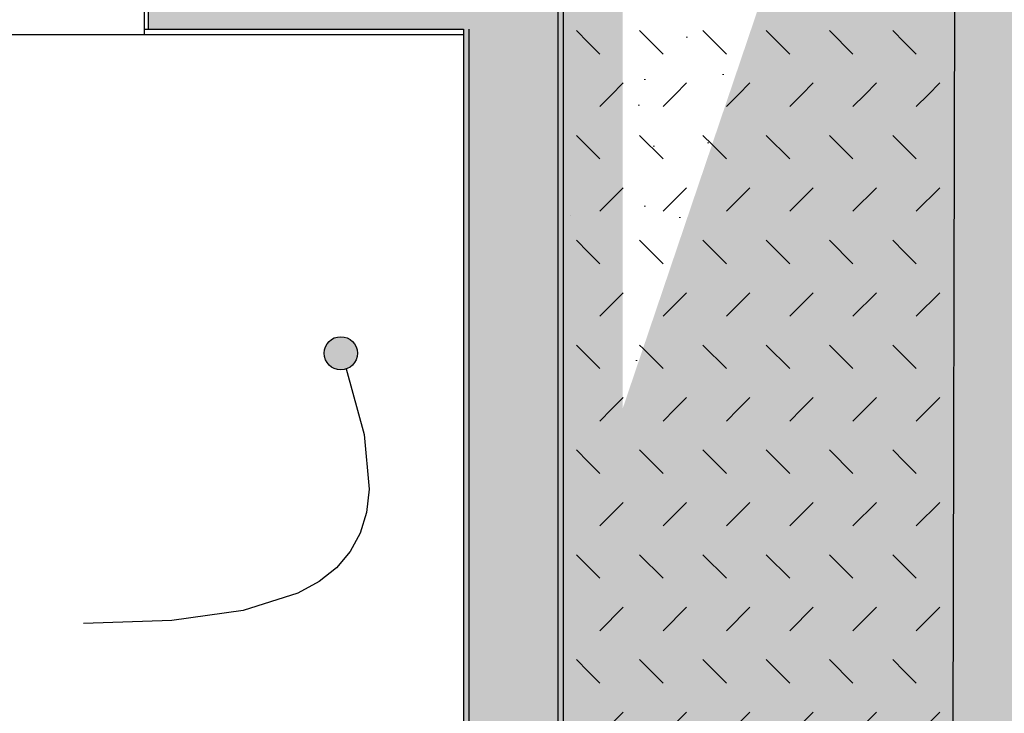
# Model space of a CAD drawing. Header units: millimetres. Extents: x -25478 to 4005, y -8416 to 11348.
# Tile 30 of 256: x -16533 to -15050, y -1927 to -883. Entities that reach past the tile are written whole.
import ezdxf

# ---------------------------------------------------------------- set-up
doc = ezdxf.new("R2010")
doc.units = ezdxf.units.MM
doc.header["$MEASUREMENT"] = 0
doc.linetypes.add('Wipeout_Contour', pattern=[1000, 0, -1000])
for name, color, linetype in [('POHLED ZÁPADNÍ_1_Konstrukce - nosné', 7, 'Continuous'), ('POHLED ZÁPADNÍ_1_Nové_Anotace - SP', 7, 'Continuous'), ('POHLED ZÁPADNÍ_1_Nové_Konstrukce - nosné', 7, 'Continuous'), ('POHLED ZÁPADNÍ_1_Nové_Kresby a obrázky', 7, 'Continuous'), ('POHLED ZÁPADNÍ_1_Nové_Situace - terén', 7, 'Continuous'), ('POHLED ZÁPADNÍ_1_Situace - terén', 7, 'Continuous'), ('POHLED ZÁPADNÍ_1_Výplně – Řezové', 7, 'Continuous')]:
    doc.layers.add(name, color=color, linetype=linetype)

# ---------------------------------------------------------------- blocks, each defined once
blk = doc.blocks.new('*X2533', base_point=(-25690.4, -8330.8))
at = {"layer": 'POHLED ZÁPADNÍ_1_Nové_Situace - terén', "color": 21, "linetype": 'Continuous', "lineweight": 20, "true_color": 0xffaaaa}
for p, q in [((-15373.3, -934.6), (-15408.6, -899.2)), ((-15278, -934.6), (-15313.3, -899.2)), ((-15200.3, -916.9), (-15218, -899.2)), ((-15182.7, -934.6), (-15200.3, -916.9)), ((-15450.9, -995.8), (-15433.2, -978.1)), ((-15355.6, -995.8), (-15337.9, -978.1)), ((-15260.3, -995.8), (-15242.6, -978.1)), ((-15165, -995.8), (-15147.3, -978.1)), ((-15468.6, -1013.5), (-15450.9, -995.8)), ((-15373.3, -1013.5), (-15355.6, -995.8)), ((-15278, -1013.5), (-15260.3, -995.8)), ((-15182.7, -1013.5), (-15165, -995.8)), ((-15373.3, -1092.4), (-15408.6, -1057)), ((-15278, -1092.4), (-15313.3, -1057)), ((-15200.3, -1074.7), (-15218, -1057)), ((-15468.6, -1092.4), (-15490.2, -1070.8)), ((-15182.7, -1092.4), (-15200.3, -1074.7)), ((-15468.6, -1171.3), (-15433.2, -1136)), ((-15373.3, -1171.3), (-15337.9, -1136)), ((-15278, -1171.3), (-15242.6, -1136)), ((-15182.7, -1171.3), (-15147.3, -1136)), ((-15468.6, -1250.2), (-15503.9, -1214.9)), ((-15373.3, -1250.2), (-15408.6, -1214.9)), ((-15278, -1250.2), (-15313.3, -1214.9)), ((-15200.3, -1232.6), (-15218, -1214.9)), ((-15182.7, -1250.2), (-15200.3, -1232.6)), ((-15563.9, -1329.1), (-15528.5, -1293.8)), ((-15468.6, -1329.1), (-15433.2, -1293.8)), ((-15373.3, -1329.1), (-15337.9, -1293.8)), ((-15278, -1329.1), (-15242.6, -1293.8)), ((-15182.7, -1329.1), (-15147.3, -1293.8)), ((-15659.2, -1329.1), (-15648.3, -1318.3)), ((-15676.8, -1390.4), (-15694.5, -1372.7)), ((-15563.9, -1408.1), (-15594.1, -1377.8)), ((-15468.6, -1408.1), (-15503.9, -1372.7)), ((-15373.3, -1408.1), (-15408.6, -1372.7)), ((-15278, -1408.1), (-15313.3, -1372.7)), ((-15200.3, -1390.4), (-15218, -1372.7)), ((-15659.2, -1408.1), (-15676.8, -1390.4)), ((-15182.7, -1408.1), (-15200.3, -1390.4)), ((-15641.5, -1469.3), (-15624.8, -1452.6)), ((-15546.2, -1469.3), (-15528.5, -1451.6)), ((-15450.9, -1469.3), (-15433.2, -1451.6)), ((-15355.6, -1469.3), (-15337.9, -1451.6)), ((-15260.3, -1469.3), (-15242.6, -1451.6)), ((-15165, -1469.3), (-15147.3, -1451.6)), ((-15659.2, -1487), (-15641.5, -1469.3)), ((-15563.9, -1487), (-15546.2, -1469.3)), ((-15468.6, -1487), (-15450.9, -1469.3)), ((-15373.3, -1487), (-15355.6, -1469.3)), ((-15278, -1487), (-15260.3, -1469.3)), ((-15182.7, -1487), (-15165, -1469.3)), ((-15676.8, -1548.2), (-15694.5, -1530.5)), ((-15563.9, -1565.9), (-15599.2, -1530.5)), ((-15468.6, -1565.9), (-15503.9, -1530.5)), ((-15373.3, -1565.9), (-15408.6, -1530.5)), ((-15278, -1565.9), (-15313.3, -1530.5)), ((-15200.3, -1548.2), (-15218, -1530.5)), ((-15659.2, -1565.9), (-15676.8, -1548.2)), ((-15182.7, -1565.9), (-15200.3, -1548.2)), ((-15659.2, -1644.8), (-15623.8, -1609.5)), ((-15563.9, -1644.8), (-15528.5, -1609.5)), ((-15468.6, -1644.8), (-15433.2, -1609.5)), ((-15373.3, -1644.8), (-15337.9, -1609.5)), ((-15278, -1644.8), (-15242.6, -1609.5)), ((-15182.7, -1644.8), (-15147.3, -1609.5)), ((-15676.8, -1706.1), (-15694.5, -1688.4)), ((-15563.9, -1723.7), (-15599.2, -1688.4)), ((-15468.6, -1723.7), (-15503.9, -1688.4)), ((-15373.3, -1723.7), (-15408.6, -1688.4)), ((-15278, -1723.7), (-15313.3, -1688.4)), ((-15200.3, -1706.1), (-15218, -1688.4)), ((-15659.2, -1723.7), (-15676.8, -1706.1)), ((-15182.7, -1723.7), (-15200.3, -1706.1)), ((-15659.2, -1802.6), (-15623.8, -1767.3)), ((-15563.9, -1802.6), (-15528.5, -1767.3)), ((-15468.6, -1802.6), (-15433.2, -1767.3)), ((-15373.3, -1802.6), (-15337.9, -1767.3)), ((-15278, -1802.6), (-15242.6, -1767.3)), ((-15182.7, -1802.6), (-15147.3, -1767.3)), ((-15676.8, -1863.9), (-15694.5, -1846.2)), ((-15563.9, -1881.6), (-15599.2, -1846.2)), ((-15468.6, -1881.6), (-15503.9, -1846.2)), ((-15373.3, -1881.6), (-15408.6, -1846.2)), ((-15278, -1881.6), (-15313.3, -1846.2)), ((-15200.3, -1863.9), (-15218, -1846.2)), ((-15659.2, -1881.6), (-15676.8, -1863.9)), ((-15182.7, -1881.6), (-15200.3, -1863.9)), ((-15641.5, -1942.8), (-15623.8, -1925.1)), ((-15546.2, -1942.8), (-15528.5, -1925.1)), ((-15450.9, -1942.8), (-15433.2, -1925.1)), ((-15355.6, -1942.8), (-15337.9, -1925.1)), ((-15260.3, -1942.8), (-15242.6, -1925.1)), ((-15165, -1942.8), (-15147.3, -1925.1))]:
    blk.add_line(p, q, dxfattribs=at)
blk = doc.blocks.new('*X2534', base_point=(-25690.4, -8330.8))
at = {"layer": 'POHLED ZÁPADNÍ_1_Nové_Situace - terén', "color": 21, "linetype": 'Continuous', "lineweight": 20, "true_color": 0xffaaaa}
for p, q in [((-15563.9, -303.2), (-15583.4, -283.7)), ((-15468.6, -303.2), (-15488.1, -283.7)), ((-15373.3, -303.2), (-15392.8, -283.7)), ((-15278, -303.2), (-15297.5, -283.7)), ((-15624.8, -347.8), (-15623.8, -346.8)), ((-15563.9, -382.1), (-15528.5, -346.8)), ((-15468.6, -382.1), (-15433.2, -346.8)), ((-15373.3, -382.1), (-15337.9, -346.8)), ((-15278, -382.1), (-15246.1, -350.3)), ((-15563.9, -461.1), (-15599.2, -425.7)), ((-15468.6, -461.1), (-15503.9, -425.7)), ((-15373.3, -461.1), (-15408.6, -425.7)), ((-15282.2, -456.8), (-15313.3, -425.7)), ((-15624.8, -505.6), (-15623.8, -504.6)), ((-15546.2, -522.3), (-15528.5, -504.6)), ((-15450.9, -522.3), (-15433.2, -504.6)), ((-15355.6, -522.3), (-15337.9, -504.6)), ((-15563.9, -540), (-15546.2, -522.3)), ((-15468.6, -540), (-15450.9, -522.3)), ((-15373.3, -540), (-15355.6, -522.3)), ((-15563.9, -618.9), (-15599.2, -583.5)), ((-15468.6, -618.9), (-15503.9, -583.5)), ((-15373.3, -618.9), (-15408.6, -583.5)), ((-15624.8, -663.4), (-15623.8, -662.5)), ((-15563.9, -697.8), (-15528.5, -662.5)), ((-15468.6, -697.8), (-15433.2, -662.5)), ((-15373.3, -697.8), (-15359, -683.5)), ((-15563.9, -776.7), (-15599.2, -741.4)), ((-15468.6, -776.7), (-15503.9, -741.4)), ((-15386.2, -763.8), (-15408.6, -741.4)), ((-15624.8, -821.3), (-15623.8, -820.3)), ((-15563.9, -855.6), (-15528.5, -820.3)), ((-15468.6, -855.6), (-15433.2, -820.3)), ((-15563.9, -934.6), (-15599.2, -899.2)), ((-15468.6, -934.6), (-15503.9, -899.2)), ((-15624.8, -979.1), (-15623.8, -978.1)), ((-15546.2, -995.8), (-15528.5, -978.1)), ((-15563.9, -1013.5), (-15546.2, -995.8)), ((-15563.9, -1092.4), (-15599.2, -1057)), ((-15490.2, -1070.8), (-15503.9, -1057)), ((-15624.8, -1136.9), (-15623.8, -1136)), ((-15563.9, -1171.3), (-15528.5, -1136)), ((-15563.9, -1250.2), (-15599.2, -1214.9)), ((-15624.8, -1294.8), (-15623.8, -1293.8)), ((-15594.1, -1377.8), (-15599.2, -1372.7)), ((-15624.8, -1452.6), (-15623.8, -1451.6))]:
    blk.add_line(p, q, dxfattribs=at)
blk = doc.blocks.new('*X2545', base_point=(-25690.4, -8330.8))
at = {"layer": 'POHLED ZÁPADNÍ_1_Nové_Situace - terén', "color": 21, "linetype": 'Continuous', "lineweight": 20, "true_color": 0xffaaaa}
for p, q in [((-16153.3, -285.6), (-16155.2, -283.7)), ((-16135.7, -303.2), (-16153.3, -285.6)), ((-16040.4, -303.2), (-16059.9, -283.7)), ((-15945.1, -303.2), (-15964.6, -283.7)), ((-15849.8, -303.2), (-15869.3, -283.7)), ((-15754.5, -303.2), (-15774, -283.7)), ((-15676.8, -285.6), (-15678.7, -283.7)), ((-15659.2, -303.2), (-15676.8, -285.6)), ((-16135.7, -382.1), (-16100.3, -346.8)), ((-16040.4, -382.1), (-16005, -346.8)), ((-15945.1, -382.1), (-15909.7, -346.8)), ((-15849.8, -382.1), (-15814.4, -346.8)), ((-15754.5, -382.1), (-15719.1, -346.8)), ((-15659.2, -382.1), (-15624.8, -347.8)), ((-16153.3, -443.4), (-16171, -425.7)), ((-16040.4, -461.1), (-16075.7, -425.7)), ((-15945.1, -461.1), (-15980.4, -425.7)), ((-15849.8, -461.1), (-15885.1, -425.7)), ((-15754.5, -461.1), (-15789.8, -425.7)), ((-15676.8, -443.4), (-15694.5, -425.7)), ((-16135.7, -461.1), (-16153.3, -443.4)), ((-15659.2, -461.1), (-15676.8, -443.4)), ((-15641.5, -522.3), (-15624.8, -505.6)), ((-15659.2, -540), (-15641.5, -522.3)), ((-15676.8, -601.2), (-15694.5, -583.5)), ((-15659.2, -618.9), (-15676.8, -601.2)), ((-15659.2, -697.8), (-15624.8, -663.4)), ((-15676.8, -759.1), (-15694.5, -741.4)), ((-15659.2, -776.7), (-15676.8, -759.1)), ((-15659.2, -855.6), (-15624.8, -821.3)), ((-15676.8, -916.9), (-15694.5, -899.2)), ((-15659.2, -934.6), (-15676.8, -916.9)), ((-15641.5, -995.8), (-15624.8, -979.1)), ((-15659.2, -1013.5), (-15641.5, -995.8)), ((-15676.8, -1074.7), (-15694.5, -1057)), ((-15659.2, -1092.4), (-15676.8, -1074.7)), ((-15659.2, -1171.3), (-15624.8, -1136.9)), ((-15676.8, -1232.6), (-15694.5, -1214.9)), ((-15659.2, -1250.2), (-15676.8, -1232.6)), ((-15648.3, -1318.3), (-15624.8, -1294.8))]:
    blk.add_line(p, q, dxfattribs=at)

msp = doc.modelspace()

# ---------------------------------------------------------------- hatches: boundary and pattern name
at = {"layer": 'POHLED ZÁPADNÍ_1_Výplně – Řezové', "linetype": 'Continuous', "lineweight": 0, "true_color": 0x392b0b}
msp.add_hatch(color=38, dxfattribs=at).paths.add_polyline_path([(-25478.2, 409.9), (-25478.2, -2550), (-10974.2, -2550), (-10974.2, 450), (-12006.7, 450), (-15504.5, 403.5), (-23665.6, 390.3)])

# ---------------------------------------------------------------- next in the draw order: wipeouts: each hides what was drawn before it
at = {"color": 254, "linetype": 'Wipeout_Contour', "lineweight": 0, "ltscale": 219704.281392}
msp.add_wipeout([(-18054.6, -3030), (-18054.6, -3518.9), (3805.8, -3518.9), (3805.8, -400.9), (2226.3, -400.9), (2226.3, -39.4), (650.2, 22.9), (648.8, -26.8), (199.5, -26.7), (199.5, -386.7), (-238.7, -386.7), (-228.7, -2180), (-174.7, -2180), (-174.7, -2550), (-982.7, -2550), (-982.7, -2180), (-6687.5, -2180), (-6684.3, -2380), (-7021, -2380), (-7021, -1980), (-9474.9, -10), (-10494.6, -10), (-10494.6, -29.7), (-10494.6, -1020), (-10974.2, -1020), (-10974.2, 380), (-16334.8, 380), (-16334.8, 11.4), (-15099.9, 11.4), (-15136.6, -3030)], dxfattribs=at).dxf.layer = 'POHLED ZÁPADNÍ_1_Situace - terén'

# ---------------------------------------------------------------- next in the draw order: hatches: boundary and pattern name
at = {"layer": 'POHLED ZÁPADNÍ_1_Situace - terén', "linetype": 'Continuous', "lineweight": 13, "true_color": 0xbf7d1a}
h = msp.add_hatch(dxfattribs=at)
h.set_pattern_fill('Zemina_0001', color=32, style=0, pattern_type=2)
h.set_pattern_definition([(45, (0, 0), (-137.8858, 137.8858), []), (45, (-45.96, 45.96), (-275.772, 275.772), []), (45, (-91.92, 91.92), (-275.772, 275.772), []), (135, (-137.886, 137.886), (45.96194, 45.96194), [195, -195])])
h.paths.add_polyline_path([(-18054.6, -3030), (-18054.6, -3518.9), (3805.8, -3518.9), (3805.8, -400.9), (2226.3, -400.9), (2226.3, -39.4), (650.2, 22.9), (648.8, -26.8), (199.5, -26.7), (199.5, -386.7), (-238.7, -386.7), (-228.7, -2180), (-174.7, -2180), (-174.7, -2550), (-982.7, -2550), (-982.7, -2180), (-6687.5, -2180), (-6684.3, -2380), (-7021, -2380), (-7021, -1980), (-9474.9, -10), (-10494.6, -10), (-10494.6, -29.7), (-10494.6, -1020), (-10974.2, -1020), (-10974.2, 380), (-16334.8, 380), (-16334.8, 11.4), (-15099.9, 11.4), (-15136.6, -3030)])

# ---------------------------------------------------------------- next in the draw order: linework, layer by layer
at = {"layer": 'POHLED ZÁPADNÍ_1_Nové_Kresby a obrázky', "color": 1, "linetype": 'Continuous', "lineweight": 25}
for p, q in [((-15722.5, -697.1), (-15722.5, -2917.1)), ((-15714.5, -697.1), (-15714.5, -2917.1)), ((-15856.5, -897.1), (-15856.5, -2917.1)), ((-15703.5, -1177.5), (-15703.4, -1177.5))]:
    msp.add_line(p, q, dxfattribs=at)

# ---------------------------------------------------------------- next in the draw order: wipeouts: each hides what was drawn before it
at = {"color": 254, "linetype": 'Wipeout_Contour', "lineweight": 0, "ltscale": 46418.175514}
msp.add_wipeout([(-15624.8, -1468.3), (-15099.9, 81.4), (-15624.8, 81.4)], dxfattribs=at).dxf.layer = 'POHLED ZÁPADNÍ_1_Nové_Situace - terén'
at = {"color": 254, "linetype": 'Wipeout_Contour', "lineweight": 0, "ltscale": 67801.6221}
msp.add_wipeout([(-15864.5, -2709.1), (-15864.5, -697.1), (-17804.5, -697.1), (-17804.5, -2709.1)], dxfattribs=at).dxf.layer = 'POHLED ZÁPADNÍ_1_Nové_Situace - terén'

# ---------------------------------------------------------------- next in the draw order: hatches: boundary and pattern name
at = {"layer": 'POHLED ZÁPADNÍ_1_Nové_Anotace - SP', "linetype": 'Continuous', "lineweight": 25}
msp.add_hatch(color=1, dxfattribs=at).paths.add_polyline_path([(-16074.2, -1385), (-16072.3, -1394.6), (-16066.9, -1402.7), (-16058.8, -1408.1), (-16049.2, -1410), (-16039.6, -1408.1), (-16031.5, -1402.7), (-16026.1, -1394.6), (-16024.2, -1385), (-16026.1, -1375.4), (-16031.5, -1367.3), (-16039.6, -1361.9), (-16049.2, -1360), (-16058.8, -1361.9), (-16066.9, -1367.3), (-16072.3, -1375.4)])
at = {"layer": 'POHLED ZÁPADNÍ_1_Nové_Kresby a obrázky', "linetype": 'Continuous', "lineweight": 20, "true_color": 0xffaaaa}
h = msp.add_hatch(color=21, dxfattribs=at)
h.paths.add_polyline_path([(-16338.5, -697.1), (-16338.5, -897.1), (-15864.5, -897.1), (-15864.5, -2909.1), (-15722.5, -2909.1), (-15722.5, -697.1)])
h.paths.add_polyline_path([(-16228.1, -739.4, -2.414214), (-16224.1, -735.4, -0.414214)], flags=0)
h.paths.add_polyline_path([(-16078.1, -739.4, -2.414214), (-16074.1, -735.4, -0.414214)], flags=0)
h.paths.add_polyline_path([(-15764.8, -981.1, -1), (-15772.8, -981.1, -1)], flags=0)
h.paths.add_polyline_path([(-15764.8, -1131.1, -1), (-15772.8, -1131.1, -1)], flags=0)
h.paths.add_polyline_path([(-15772.8, -1281.1, -1), (-15764.8, -1281.1, -1)], flags=0)
h.paths.add_polyline_path([(-15764.8, -1431.1, -1), (-15772.8, -1431.1, -1)], flags=0)
h.paths.add_polyline_path([(-15764.8, -1731.1, -1), (-15772.8, -1731.1, -1)], flags=0)
h.paths.add_polyline_path([(-15764.8, -1881.1, -1), (-15772.8, -1881.1, -1)], flags=0)
h.paths.add_polyline_path([(-15764.8, -2031.1, -1), (-15772.8, -2031.1, -1)], flags=0)
h.paths.add_polyline_path([(-15764.8, -2181.1, -1), (-15772.8, -2181.1, -1)], flags=0)
h.paths.add_polyline_path([(-15772.8, -2331.1, -1), (-15764.8, -2331.1, -1)], flags=0)
h.paths.add_polyline_path([(-15764.8, -1579.2), (-15764.7, -1578.5)], flags=0)
at = {"layer": 'POHLED ZÁPADNÍ_1_Nové_Situace - terén', "linetype": 'Continuous', "lineweight": 20, "true_color": 0xffaaaa}
h = msp.add_hatch(dxfattribs=at)
h.set_pattern_fill('Zemnia___nasypaná_02_0001', color=21, style=0, pattern_type=2)
h.set_pattern_definition([(45, (0, 300), (-95.4594, 95.4594), [0, -90, 0, -135]), (110, (300, 300), (126.8585, 46.1727), [0, -66, 0, -114])])
h.paths.add_polyline_path([(-15624.8, -1468.3), (-15099.9, 81.4), (-15624.8, 81.4)])

# ---------------------------------------------------------------- next in the draw order: linework, layer by layer
at = {"layer": 'POHLED ZÁPADNÍ_1_Nové_Anotace - SP', "color": 1, "linetype": 'Continuous', "lineweight": 25, "flags": 128}
msp.add_lwpolyline([(-16040.9, -1408.6), (-16013.8, -1507.4), (-16006.5, -1589.5), (-16010.6, -1624.6), (-16020, -1655.9), (-16034.9, -1683.6), (-16055.4, -1707.8), (-16081.6, -1728.7), (-16113.7, -1746.3), (-16196, -1772.3), (-16303.4, -1787.1), (-16436.8, -1791.8)], dxfattribs=at)
at = {"layer": 'POHLED ZÁPADNÍ_1_Nové_Anotace - SP', "color": 1, "linetype": 'Continuous', "lineweight": 25}
msp.add_circle((-16049.2, -1385), 25, dxfattribs=at)
at = {"layer": 'POHLED ZÁPADNÍ_1_Nové_Konstrukce - nosné', "color": 1, "linetype": 'Continuous', "lineweight": 25}
msp.add_line((-15123.6, 11.4), (-15129.9, -3217.1), dxfattribs=at)
at = {"layer": 'POHLED ZÁPADNÍ_1_Nové_Kresby a obrázky', "color": 1, "linetype": 'Continuous', "lineweight": 25}
for p, q in [((-16344.5, -905.1), (-16344.5, -697.1)), ((-16338.5, -897.1), (-16338.5, -697.1)), ((-16344.5, -897.1), (-15864.5, -897.1)), ((-15864.5, -897.1), (-15864.5, -2917.1)), ((-17804.5, -905.1), (-15864.5, -905.1))]:
    msp.add_line(p, q, dxfattribs=at)

# ---------------------------------------------------------------- next in the draw order: block references
at = {"layer": 'POHLED ZÁPADNÍ_1_Konstrukce - nosné', "color": 9, "linetype": 'Continuous', "lineweight": 13}
for name in ['*X2545', '*X2533', '*X2534']:
    msp.add_blockref(name, (-25690.4, -8330.8), dxfattribs=at)

doc.saveas('drawing.dxf')
